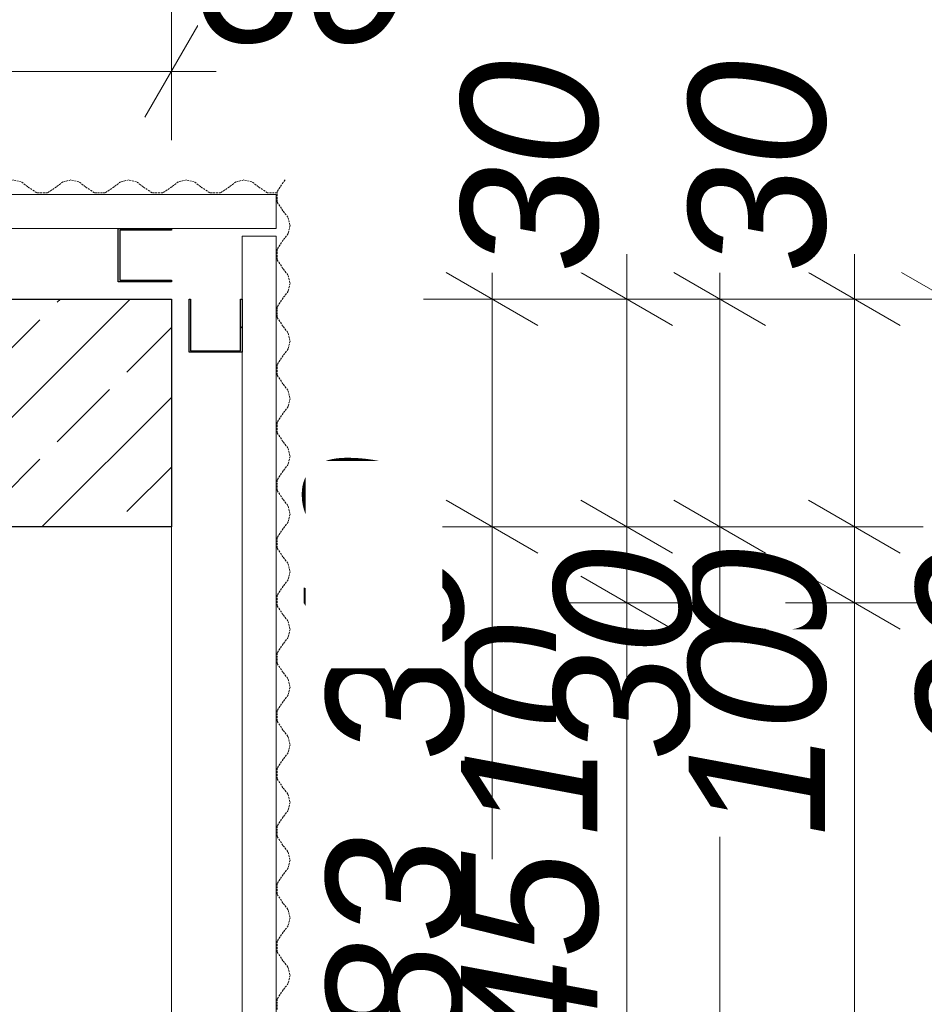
# Model space of a CAD drawing. Header units: centimetres. Extents: x -520 to 22173, y -1503 to 4054.
# Tile 24 of 82: x 1562 to 1682, y 2054 to 2184. Entities that reach past the tile are written whole.
import ezdxf

# ---------------------------------------------------------------- set-up
doc = ezdxf.new("R2010")
doc.units = ezdxf.units.CM
doc.header["$LTSCALE"] = 0.1
doc.header["$MEASUREMENT"] = 0
for name, pattern in [('11108-COL-C310_XMODEL$0$HIDDEN', [3.75, 2.5, -1.25]), ('Krawędzie ukryte', [270, 200, -70]), ('Wipeout_Contour', [1000, 0, -1000])]:
    doc.linetypes.add(name, pattern=pattern)
for name, color, linetype in [('2_belki.K_IR', 7, 'Continuous'), ('2_słupy.K_IR', 7, 'Continuous'), ('2_ściana dekoracyjna.K_IR', 7, 'Continuous'), ('3_linii 2D .K_IR', 7, 'Continuous'), ('5_wymiary.K_IR', 7, 'Continuous')]:
    doc.layers.add(name, color=color, linetype=linetype)
doc.styles.add('GENERATED_STYLE_2', font='txt')
doc.dimstyles.new('GENERATED_STYLE__1', dxfattribs={"dimtxt": 18, "dimasz": 9.178744, "dimexe": 0.18, "dimexo": 2, "dimgap": 0.09, "dimtad": 1, "dimtih": 1, "dimtoh": 1, "dimdec": 0, "dimzin": 0, "dimdsep": 46, "dimtxsty": 'GENERATED_STYLE_2', "dimblk": 'ARROWHEAD_2', "dimblk1": 'ARROWHEAD_2', "dimblk2": 'ARROWHEAD_2', "dimcen": 0.09, "dimclrd": 1, "dimclre": 1, "dimclrt": 1, "dimadec": 1, "dimazin": 0, "dimtfac": 1, "dimtdec": 4, "dimtmove": 0, "dimatfit": 3, "dimfxl": 1, "dimtolj": 1, "dimtzin": 0, "dimarcsym": 0})
doc.dimstyles.new('GENERATED_STYLE__3', dxfattribs={"dimtxt": 18, "dimasz": 9.178744, "dimexe": 0.18, "dimexo": 2, "dimgap": 0.09, "dimtad": 1, "dimdec": 0, "dimzin": 0, "dimdsep": 46, "dimtxsty": 'GENERATED_STYLE_2', "dimblk": 'ARROWHEAD_2', "dimblk1": 'ARROWHEAD_2', "dimblk2": 'ARROWHEAD_2', "dimcen": 0.09, "dimclrd": 1, "dimclre": 1, "dimclrt": 1, "dimadec": 1, "dimazin": 0, "dimtfac": 1, "dimtdec": 4, "dimtmove": 0, "dimatfit": 3, "dimfxl": 1, "dimtolj": 1, "dimtzin": 0, "dimarcsym": 0})
pattern_1 = [(45, (0, 0), (-15.9099, 15.9099), []), (45, (-5.303, 5.303), (-15.9099, 15.9099), [])]

# ---------------------------------------------------------------- blocks, each defined once
blk = doc.blocks.new('Arkusz blachy profilowanej 22_2')
at = {"layer": '2_ściana dekoracyjna.K_IR', "color": 251, "linetype": '11108-COL-C310_XMODEL$0$HIDDEN', "lineweight": 0, "true_color": 0x5f5f5f}
for p, q in [((-1.69, 47.64), (-1.69, 46.36)), ((-1.69, 46.36), (-0.9, 45.17)), ((-0.9, 45.17), (-0.24, 44.33)), ((-0.24, 44.33), (0, 43.27)), ((0, 43.27), (-0.24, 42.22)), ((-0.24, 42.22), (-0.9, 41.37)), ((-0.9, 41.37), (-1.69, 40.19)), ((-1.69, 40.19), (-1.69, 38.76)), ((-1.69, 38.76), (-0.9, 37.57)), ((-0.9, 37.57), (-0.24, 36.73)), ((-0.24, 36.73), (0, 35.67)), ((0, 35.67), (-0.24, 34.62)), ((-0.9, 33.77), (-1.69, 32.59)), ((-0.24, 34.62), (-0.9, 33.77)), ((-1.69, 32.59), (-1.69, 31.16)), ((-1.69, 31.16), (-0.9, 29.97)), ((-0.9, 29.97), (-0.24, 29.13)), ((-0.24, 29.13), (0, 28.07)), ((0, 28.07), (-0.24, 27.02)), ((-0.9, 26.17), (-1.69, 24.99)), ((-0.24, 27.02), (-0.9, 26.17)), ((-1.69, 24.99), (-1.69, 23.56)), ((-1.69, 23.56), (-0.9, 22.37)), ((-0.9, 22.37), (-0.24, 21.53)), ((-0.24, 21.53), (0, 20.47)), ((0, 20.47), (-0.24, 19.42)), ((-0.9, 18.57), (-1.69, 17.39)), ((-0.24, 19.42), (-0.9, 18.57)), ((-1.69, 17.39), (-1.69, 15.96)), ((-1.69, 15.96), (-0.9, 14.77)), ((-0.9, 14.77), (-0.24, 13.93)), ((-0.24, 13.93), (0, 12.87)), ((-0.24, 11.82), (-0.9, 10.97)), ((0, 12.87), (-0.24, 11.82)), ((-0.9, 10.97), (-1.69, 9.79)), ((-1.69, 9.79), (-1.69, 8.36)), ((-1.69, 8.36), (-0.9, 7.17)), ((-0.9, 7.17), (-0.24, 6.33)), ((-0.24, 6.33), (0, 5.27)), ((0, 5.27), (-0.24, 4.22)), ((-0.24, 4.22), (-0.9, 3.37)), ((-0.9, 3.37), (-1.69, 2.19)), ((-1.69, 2.19), (-1.69, 0.76)), ((-1.69, 0.76), (-1.19, 0))]:
    blk.add_line(p, q, dxfattribs=at)
blk = doc.blocks.new('Słup_1_3', base_point=(1567.36, 2131.85))
at = {"color": 254, "linetype": 'Wipeout_Contour', "lineweight": 0, "ltscale": 10584.233881}
blk.add_wipeout([(1552.36, 2146.85), (1552.36, 2116.85), (1582.36, 2116.85), (1582.36, 2146.85)], dxfattribs=at).dxf.layer = '2_słupy.K_IR'
at = {"layer": '2_słupy.K_IR', "linetype": 'Continuous', "lineweight": 0, "true_color": 0x000000}
h = blk.add_hatch(dxfattribs=at)
h.set_pattern_fill('Beton_zbrojony_0003', color=18, style=0, pattern_type=2)
h.set_pattern_definition([(45, (0, 0), (-9.19239, 9.19239), []), (45, (-4.596, 4.596), (-9.19239, 9.19239), [9.75, -3.25])])
h.paths.add_polyline_path([(1552.36, 2146.85), (1552.36, 2116.85), (1582.36, 2116.85), (1582.36, 2146.85)])
at = {"layer": '2_słupy.K_IR', "color": 7, "linetype": 'Continuous', "lineweight": 30, "flags": 128}
blk.add_lwpolyline([(1552.36, 2146.85), (1582.36, 2146.85), (1582.36, 2116.85), (1552.36, 2116.85)], close=True, dxfattribs=at)
blk = doc.blocks.new('Słup_8_3', base_point=(1578.82, 2149.15))
at = {"color": 254, "linetype": 'Wipeout_Contour', "lineweight": 0, "ltscale": 21356.944623}
blk.add_wipeout([(1582.36, 2156.15), (1575.36, 2156.15), (1575.36, 2149.15), (1582.36, 2149.15), (1582.36, 2149.35), (1575.56, 2149.35), (1575.56, 2155.95), (1582.36, 2155.95)], dxfattribs=at).dxf.layer = '2_słupy.K_IR'
at = {"layer": '2_słupy.K_IR', "linetype": 'Continuous', "lineweight": 0, "true_color": 0x000000}
h = blk.add_hatch(dxfattribs=at)
h.set_pattern_fill('Stal_0003', color=18, style=0, pattern_type=2)
h.set_pattern_definition(pattern_1)
h.paths.add_polyline_path([(1582.36, 2156.15), (1575.36, 2156.15), (1575.36, 2149.15), (1582.36, 2149.15), (1582.36, 2149.35), (1575.56, 2149.35), (1575.56, 2155.95), (1582.36, 2155.95)])
at = {"layer": '2_słupy.K_IR', "color": 7, "linetype": 'Continuous', "lineweight": 30, "flags": 128}
blk.add_lwpolyline([(1582.36, 2156.15), (1582.36, 2155.95), (1575.56, 2155.95), (1575.56, 2149.35), (1582.36, 2149.35), (1582.36, 2149.15), (1575.36, 2149.15), (1575.36, 2156.15)], close=True, dxfattribs=at)
blk = doc.blocks.new('Słup_9_3', base_point=(1591.68, 2143.31))
at = {"color": 254, "linetype": 'Wipeout_Contour', "lineweight": 0, "ltscale": 21341.487594}
blk.add_wipeout([(1584.68, 2146.85), (1584.68, 2139.85), (1591.68, 2139.85), (1591.68, 2146.85), (1591.48, 2146.85), (1591.48, 2140.05), (1584.88, 2140.05), (1584.88, 2146.85)], dxfattribs=at).dxf.layer = '2_słupy.K_IR'
at = {"layer": '2_słupy.K_IR', "linetype": 'Continuous', "lineweight": 0, "true_color": 0x000000}
h = blk.add_hatch(dxfattribs=at)
h.set_pattern_fill('Stal_0003', color=18, style=0, pattern_type=2)
h.set_pattern_definition(pattern_1)
h.paths.add_polyline_path([(1584.68, 2146.85), (1584.68, 2139.85), (1591.68, 2139.85), (1591.68, 2146.85), (1591.48, 2146.85), (1591.48, 2140.05), (1584.88, 2140.05), (1584.88, 2146.85)])
at = {"layer": '2_słupy.K_IR', "color": 7, "linetype": 'Continuous', "lineweight": 30, "flags": 128}
blk.add_lwpolyline([(1584.68, 2146.85), (1584.88, 2146.85), (1584.88, 2140.05), (1591.48, 2140.05), (1591.48, 2146.85), (1591.68, 2146.85), (1591.68, 2139.85), (1584.68, 2139.85)], close=True, dxfattribs=at)
blk = doc.blocks.new('Słup_19_3', base_point=(1578.82, 2149.15))
at = {"layer": '2_słupy.K_IR', "color": 7, "linetype": 'Krawędzie ukryte', "lineweight": 0, "flags": 128}
blk.add_lwpolyline([(1582.36, 2156.15), (1582.36, 2155.95), (1575.56, 2155.95), (1575.56, 2149.35), (1582.36, 2149.35), (1582.36, 2149.15), (1575.36, 2149.15), (1575.36, 2156.15)], close=True, dxfattribs=at)
blk = doc.blocks.new('Słup_20_3', base_point=(1591.68, 2143.31))
at = {"layer": '2_słupy.K_IR', "color": 7, "linetype": 'Krawędzie ukryte', "lineweight": 0, "flags": 128}
blk.add_lwpolyline([(1584.68, 2146.85), (1584.88, 2146.85), (1584.88, 2140.05), (1591.48, 2140.05), (1591.48, 2146.85), (1591.68, 2146.85), (1591.68, 2139.85), (1584.68, 2139.85)], close=True, dxfattribs=at)
blk = doc.blocks.new('Arkusz blachy profilowanej 22_5')
at = {"layer": '2_ściana dekoracyjna.K_IR', "color": 251, "linetype": '11108-COL-C310_XMODEL$0$HIDDEN', "lineweight": 0, "true_color": 0x5f5f5f}
for p, q in [((-0.9, 264.75), (-1.69, 263.56)), ((-0.65, 265.07), (-0.9, 264.75)), ((-1.69, 263.56), (-1.69, 262.14)), ((-1.69, 262.14), (-0.9, 260.95)), ((-0.9, 260.95), (-0.24, 260.1)), ((-0.24, 260.1), (0, 259.05)), ((0, 259.05), (-0.24, 258)), ((-0.9, 257.15), (-1.69, 255.96)), ((-0.24, 258), (-0.9, 257.15)), ((-1.69, 255.96), (-1.69, 254.54)), ((-1.69, 254.54), (-0.9, 253.35)), ((-0.9, 253.35), (-0.24, 252.5)), ((-0.24, 252.5), (0, 251.45)), ((0, 251.45), (-0.24, 250.4)), ((-0.9, 249.55), (-1.69, 248.36)), ((-0.24, 250.4), (-0.9, 249.55)), ((-1.69, 248.36), (-1.69, 246.94)), ((-1.69, 246.94), (-0.9, 245.75)), ((-0.9, 245.75), (-0.24, 244.9)), ((-0.24, 244.9), (0, 243.85)), ((-0.24, 242.8), (-0.9, 241.95)), ((0, 243.85), (-0.24, 242.8)), ((-0.9, 241.95), (-1.69, 240.76)), ((-1.69, 240.76), (-1.69, 239.34)), ((-1.69, 239.34), (-0.9, 238.15)), ((-0.9, 238.15), (-0.24, 237.3)), ((-0.24, 237.3), (0, 236.25)), ((0, 236.25), (-0.24, 235.2)), ((-0.24, 235.2), (-0.9, 234.35)), ((-0.9, 234.35), (-1.69, 233.16)), ((-1.69, 233.16), (-1.69, 231.74)), ((-1.69, 231.74), (-0.9, 230.55)), ((-0.9, 230.55), (-0.24, 229.7)), ((-0.24, 229.7), (0, 228.65)), ((0, 228.65), (-0.24, 227.6)), ((-0.24, 227.6), (-0.9, 226.75)), ((-0.9, 226.75), (-1.69, 225.56)), ((-1.69, 225.56), (-1.69, 224.14)), ((-1.69, 224.14), (-0.9, 222.95)), ((-0.9, 222.95), (-0.24, 222.1)), ((-0.24, 222.1), (0, 221.05)), ((0, 221.05), (-0.24, 220)), ((-0.24, 220), (-0.9, 219.15)), ((-0.9, 219.15), (-1.69, 217.96)), ((-1.69, 217.96), (-1.69, 216.54)), ((-1.69, 216.54), (-0.9, 215.35)), ((-0.9, 215.35), (-0.24, 214.5)), ((-0.24, 214.5), (0, 213.45)), ((0, 213.45), (-0.24, 212.4)), ((-0.9, 211.55), (-1.69, 210.36)), ((-0.24, 212.4), (-0.9, 211.55)), ((-1.69, 210.36), (-1.69, 208.94)), ((-1.69, 208.94), (-0.9, 207.75)), ((-0.9, 207.75), (-0.24, 206.9)), ((-0.24, 206.9), (0, 205.85)), ((0, 205.85), (-0.24, 204.8)), ((-0.9, 203.95), (-1.69, 202.76)), ((-0.24, 204.8), (-0.9, 203.95)), ((-1.69, 202.76), (-1.69, 201.34)), ((-1.69, 201.34), (-0.9, 200.15)), ((-0.9, 200.15), (-0.24, 199.3)), ((-0.24, 199.3), (0, 198.25)), ((0, 198.25), (-0.24, 197.2)), ((-0.9, 196.35), (-1.69, 195.16)), ((-0.24, 197.2), (-0.9, 196.35)), ((-1.69, 195.16), (-1.69, 193.74)), ((-1.69, 193.74), (-0.9, 192.55)), ((-0.9, 192.55), (-0.24, 191.7)), ((-0.24, 191.7), (0, 190.65)), ((-0.24, 189.6), (-0.9, 188.75)), ((0, 190.65), (-0.24, 189.6)), ((-0.9, 188.75), (-1.69, 187.56)), ((-1.69, 187.56), (-1.69, 186.14)), ((-1.69, 186.14), (-0.9, 184.95)), ((-0.9, 184.95), (-0.24, 184.1)), ((-0.24, 184.1), (0, 183.05)), ((0, 183.05), (-0.24, 182)), ((-0.24, 182), (-0.9, 181.15)), ((-0.9, 181.15), (-1.69, 179.96)), ((-1.69, 179.96), (-1.69, 178.54)), ((-1.69, 178.54), (-0.9, 177.35)), ((-0.9, 177.35), (-0.24, 176.5)), ((-0.24, 176.5), (0, 175.45)), ((0, 175.45), (-0.24, 174.4)), ((-0.24, 174.4), (-0.9, 173.55)), ((-0.9, 173.55), (-1.69, 172.36)), ((-1.69, 172.36), (-1.69, 170.94)), ((-1.69, 170.94), (-0.9, 169.75)), ((-0.9, 169.75), (-0.24, 168.9)), ((-0.24, 168.9), (0, 167.85)), ((0, 167.85), (-0.24, 166.8)), ((-0.24, 166.8), (-0.9, 165.95)), ((-0.9, 165.95), (-1.69, 164.76)), ((-1.69, 164.76), (-1.69, 163.34)), ((-1.69, 163.34), (-0.9, 162.15)), ((-0.9, 162.15), (-0.24, 161.3)), ((-0.24, 161.3), (0, 160.25)), ((0, 160.25), (-0.24, 159.2)), ((-0.9, 158.35), (-1.69, 157.16)), ((-0.24, 159.2), (-0.9, 158.35)), ((-1.69, 157.16), (-1.69, 155.74))]:
    blk.add_line(p, q, dxfattribs=at)
blk = doc.blocks.new('Belka_8_3', base_point=(1596.18, 2156.15))
at = {"layer": '2_belki.K_IR', "color": 7, "linetype": 'Continuous', "lineweight": 0}
for p, q in [((1596.18, 2160.65), (1142.49, 2160.65)), ((1596.18, 2160.65), (1596.18, 2156.15)), ((1596.18, 2156.15), (1142.49, 2156.15))]:
    blk.add_line(p, q, dxfattribs=at)
blk = doc.blocks.new('Belka_9_3', base_point=(1596.18, 2156.15))
at = {"layer": '2_belki.K_IR', "color": 7, "linetype": 'Continuous', "lineweight": 0}
for p, q in [((1596.18, 2160.65), (1142.49, 2160.65)), ((1596.18, 2160.65), (1596.18, 2156.15)), ((1596.18, 2156.15), (1142.49, 2156.15))]:
    blk.add_line(p, q, dxfattribs=at)
blk = doc.blocks.new('Belka_12_3', base_point=(1591.68, 2155.15))
at = {"layer": '2_belki.K_IR', "color": 7, "linetype": 'Continuous', "lineweight": 0}
for p, q in [((1591.68, 2155.15), (1591.68, 1746.85)), ((1591.68, 2155.15), (1596.18, 2155.15)), ((1596.18, 2155.15), (1596.18, 1746.85))]:
    blk.add_line(p, q, dxfattribs=at)
blk = doc.blocks.new('Belka_13_3', base_point=(1591.68, 2155.15))
at = {"layer": '2_belki.K_IR', "color": 7, "linetype": 'Continuous', "lineweight": 0}
for p, q in [((1591.68, 2155.15), (1591.68, 1746.85)), ((1591.68, 2155.15), (1596.18, 2155.15)), ((1596.18, 2155.15), (1596.18, 1746.85))]:
    blk.add_line(p, q, dxfattribs=at)
blk = doc.blocks.new('*D69')
at = {"layer": '5_wymiary.K_IR', "color": 1, "linetype": 'Continuous', "lineweight": 0}
for p, q in [((902.36, 2257.8), (902.36, 2275.91)), ((1582.36, 2257.8), (1582.36, 2275.91)), ((905.85, 2272.89), (898.87, 2260.82)), ((1578.87, 2260.82), (1585.85, 2272.89)), ((896.45, 2266.85), (902.36, 2266.85)), ((902.36, 2266.85), (1582.36, 2266.85)), ((1582.36, 2266.85), (1588.26, 2266.85))]:
    blk.add_line(p, q, dxfattribs=at)
at = {"color": 254, "linetype": 'Wipeout_Contour', "lineweight": 0, "ltscale": 10384.369443}
blk.add_wipeout([(1221.87, 2270.45), (1262.85, 2270.45), (1262.85, 2288.45), (1221.87, 2288.45)], dxfattribs=at).dxf.layer = '5_wymiary.K_IR'
at = {"layer": '5_wymiary.K_IR', "color": 1, "lineweight": 0, "insert": (1221.87, 2270.45), "char_height": 18, "attachment_point": 7, "style": 'GENERATED_STYLE_2'}
blk.add_mtext('\\A1;{\\pql;\\fArial|b0|i1|c238|p38;680}', dxfattribs=at)
blk = doc.blocks.new('ARROWHEAD_2')
at = {"color": 0, "linetype": 'Continuous', "lineweight": 0}
for p, q in [((-0.378, -0.655), (0.378, 0.655)), ((0, 0), (-1, 0))]:
    blk.add_line(p, q, dxfattribs=at)
blk = doc.blocks.new('*D82')
at = {"layer": '5_wymiary.K_IR', "color": 1, "linetype": 'Continuous', "lineweight": 0}
for p, q in [((1666.32, 2120.34), (1678.4, 2113.37)), ((1681.42, 2116.85), (1663.3, 2116.85)), ((1672.36, 1951.86), (1672.36, 2116.85)), ((1666.32, 1955.34), (1678.4, 1948.37)), ((1681.42, 1951.86), (1663.3, 1951.86))]:
    blk.add_line(p, q, dxfattribs=at)
at = {"color": 254, "linetype": 'Wipeout_Contour', "lineweight": 0, "ltscale": 10459.993074}
blk.add_wipeout([(1668.76, 2000.21), (1668.76, 2041.19), (1650.76, 2041.19), (1650.76, 2000.21)], dxfattribs=at).dxf.layer = '5_wymiary.K_IR'
at = {"layer": '5_wymiary.K_IR', "color": 1, "lineweight": 0, "insert": (1668.76, 2000.21), "char_height": 18, "attachment_point": 7, "rotation": 90, "style": 'GENERATED_STYLE_2'}
blk.add_mtext('\\A1;{\\pql;\\fArial|b0|i1|c238|p38;165}', dxfattribs=at)
at = {"color": 254, "linetype": 'Wipeout_Contour', "lineweight": 0, "ltscale": 10706.011117}
blk.add_wipeout([(1668.76, 2086.04), (1668.76, 2113.36), (1650.76, 2113.36), (1650.76, 2086.04)], dxfattribs=at).dxf.layer = '5_wymiary.K_IR'
at = {"layer": '5_wymiary.K_IR', "color": 1, "lineweight": 0, "insert": (1668.76, 2086.04), "char_height": 18, "attachment_point": 7, "rotation": 90, "style": 'GENERATED_STYLE_2'}
blk.add_mtext('\\A1;{\\pql;\\fArial|b0|i1|c238|p38;30}', dxfattribs=at)
blk = doc.blocks.new('*D83')
at = {"layer": '5_wymiary.K_IR', "color": 1, "linetype": 'Continuous', "lineweight": 0}
for p, q in [((1672.36, 2146.85), (1672.36, 2152.76)), ((1678.4, 2143.37), (1666.32, 2150.34)), ((1681.42, 2146.85), (1663.3, 2146.85)), ((1672.36, 2116.85), (1672.36, 2146.85)), ((1666.32, 2120.34), (1678.4, 2113.37)), ((1681.42, 2116.85), (1663.3, 2116.85))]:
    blk.add_line(p, q, dxfattribs=at)
blk = doc.blocks.new('*D91')
at = {"layer": '5_wymiary.K_IR', "color": 1, "linetype": 'Continuous', "lineweight": 0}
for p, q in [((1552.36, 2167.8), (1552.36, 2185.91)), ((1582.36, 2167.8), (1582.36, 2185.91)), ((1555.85, 2182.89), (1548.87, 2170.82)), ((1578.87, 2170.82), (1585.85, 2182.89)), ((1552.36, 2176.85), (1582.36, 2176.85)), ((1582.36, 2176.85), (1588.26, 2176.85))]:
    blk.add_line(p, q, dxfattribs=at)
at = {"color": 254, "linetype": 'Wipeout_Contour', "lineweight": 0, "ltscale": 10846.031777}
blk.add_wipeout([(1585.85, 2180.45), (1613.17, 2180.45), (1613.17, 2198.45), (1585.85, 2198.45)], dxfattribs=at).dxf.layer = '5_wymiary.K_IR'
at = {"layer": '5_wymiary.K_IR', "color": 1, "lineweight": 0, "insert": (1585.85, 2180.45), "char_height": 18, "attachment_point": 7, "style": 'GENERATED_STYLE_2'}
blk.add_mtext('\\A1;{\\pql;\\fArial|b0|i1|c238|p38;30}', dxfattribs=at)
blk = doc.blocks.new('*D102')
at = {"layer": '5_wymiary.K_IR', "color": 1, "linetype": 'Continuous', "lineweight": 0}
for p, q in [((1636.32, 2110.34), (1648.4, 2103.37)), ((1651.42, 2106.85), (1633.3, 2106.85)), ((1642.36, 1961.86), (1642.36, 2106.85)), ((1636.32, 1965.34), (1648.4, 1958.37)), ((1651.42, 1961.86), (1633.3, 1961.86))]:
    blk.add_line(p, q, dxfattribs=at)
at = {"color": 254, "linetype": 'Wipeout_Contour', "lineweight": 0, "ltscale": 10384.240334}
blk.add_wipeout([(1638.76, 2000.21), (1638.76, 2041.19), (1620.76, 2041.19), (1620.76, 2000.21)], dxfattribs=at).dxf.layer = '5_wymiary.K_IR'
at = {"layer": '5_wymiary.K_IR', "color": 1, "lineweight": 0, "insert": (1638.76, 2000.21), "char_height": 18, "attachment_point": 7, "rotation": 90, "style": 'GENERATED_STYLE_2'}
blk.add_mtext('\\A1;{\\pql;\\fArial|b0|i1|c238|p38;145}', dxfattribs=at)
at = {"color": 254, "linetype": 'Wipeout_Contour', "lineweight": 0, "ltscale": 10600.443612}
blk.add_wipeout([(1638.76, 2076.04), (1638.76, 2103.36), (1620.76, 2103.36), (1620.76, 2076.04)], dxfattribs=at).dxf.layer = '5_wymiary.K_IR'
at = {"layer": '5_wymiary.K_IR', "color": 1, "lineweight": 0, "insert": (1638.76, 2076.04), "char_height": 18, "attachment_point": 7, "rotation": 90, "style": 'GENERATED_STYLE_2'}
blk.add_mtext('\\A1;{\\pql;\\fArial|b0|i1|c238|p38;10}', dxfattribs=at)
blk = doc.blocks.new('*D103')
at = {"layer": '5_wymiary.K_IR', "color": 1, "linetype": 'Continuous', "lineweight": 0}
for p, q in [((1636.32, 2120.34), (1648.4, 2113.37)), ((1651.42, 2116.85), (1633.3, 2116.85)), ((1642.36, 2106.85), (1642.36, 2116.85)), ((1636.32, 2110.34), (1648.4, 2103.37)), ((1651.42, 2106.85), (1633.3, 2106.85))]:
    blk.add_line(p, q, dxfattribs=at)
blk = doc.blocks.new('*D104')
at = {"layer": '5_wymiary.K_IR', "color": 1, "linetype": 'Continuous', "lineweight": 0}
for p, q in [((1642.36, 2146.85), (1642.36, 2152.76)), ((1648.4, 2143.37), (1636.32, 2150.34)), ((1651.42, 2146.85), (1633.3, 2146.85)), ((1642.36, 2116.85), (1642.36, 2146.85)), ((1636.32, 2120.34), (1648.4, 2113.37)), ((1651.42, 2116.85), (1633.3, 2116.85))]:
    blk.add_line(p, q, dxfattribs=at)
at = {"color": 254, "linetype": 'Wipeout_Contour', "lineweight": 0, "ltscale": 10836.334603}
blk.add_wipeout([(1638.76, 2150.34), (1638.76, 2177.66), (1620.76, 2177.66), (1620.76, 2150.34)], dxfattribs=at).dxf.layer = '5_wymiary.K_IR'
at = {"layer": '5_wymiary.K_IR', "color": 1, "lineweight": 0, "insert": (1638.76, 2150.34), "char_height": 18, "attachment_point": 7, "rotation": 90, "style": 'GENERATED_STYLE_2'}
blk.add_mtext('\\A1;{\\pql;\\fArial|b0|i1|c238|p38;30}', dxfattribs=at)
blk = doc.blocks.new('*D108')
at = {"layer": '5_wymiary.K_IR', "color": 1, "linetype": 'Continuous', "lineweight": 0}
for p, q in [((1696.32, 2120.34), (1708.4, 2113.37)), ((1711.42, 2116.85), (1693.3, 2116.85)), ((1702.36, 1776.85), (1702.36, 2116.85)), ((1696.32, 1780.34), (1708.4, 1773.37)), ((1711.42, 1776.85), (1693.3, 1776.85))]:
    blk.add_line(p, q, dxfattribs=at)
at = {"color": 254, "linetype": 'Wipeout_Contour', "lineweight": 0, "ltscale": 10270.529755}
blk.add_wipeout([(1698.76, 1912.7), (1698.76, 1953.68), (1680.76, 1953.68), (1680.76, 1912.7)], dxfattribs=at).dxf.layer = '5_wymiary.K_IR'
at = {"layer": '5_wymiary.K_IR', "color": 1, "lineweight": 0, "insert": (1698.76, 1912.7), "char_height": 18, "attachment_point": 7, "rotation": 90, "style": 'GENERATED_STYLE_2'}
blk.add_mtext('\\A1;{\\pql;\\fArial|b0|i1|c238|p38;340}', dxfattribs=at)
at = {"color": 254, "linetype": 'Wipeout_Contour', "lineweight": 0, "ltscale": 10780.837443}
blk.add_wipeout([(1698.76, 2086.04), (1698.76, 2113.36), (1680.76, 2113.36), (1680.76, 2086.04)], dxfattribs=at).dxf.layer = '5_wymiary.K_IR'
at = {"layer": '5_wymiary.K_IR', "color": 1, "lineweight": 0, "insert": (1698.76, 2086.04), "char_height": 18, "attachment_point": 7, "rotation": 90, "style": 'GENERATED_STYLE_2'}
blk.add_mtext('\\A1;{\\pql;\\fArial|b0|i1|c238|p38;30}', dxfattribs=at)
blk = doc.blocks.new('*D305')
at = {"layer": '5_wymiary.K_IR', "color": 1, "linetype": 'Continuous', "lineweight": 0}
for p, q in [((1618.58, 2120.34), (1630.66, 2113.37)), ((1633.68, 2116.85), (1615.56, 2116.85)), ((1624.62, 2033.85), (1624.62, 2116.85)), ((1618.58, 2037.34), (1630.66, 2030.37)), ((1633.68, 2033.85), (1615.56, 2033.85))]:
    blk.add_line(p, q, dxfattribs=at)
at = {"color": 254, "linetype": 'Wipeout_Contour', "lineweight": 0, "ltscale": 10468.474493}
blk.add_wipeout([(1621.02, 2048.03), (1621.02, 2075.35), (1603.02, 2075.35), (1603.02, 2048.03)], dxfattribs=at).dxf.layer = '5_wymiary.K_IR'
at = {"layer": '5_wymiary.K_IR', "color": 1, "lineweight": 0, "insert": (1621.02, 2048.03), "char_height": 18, "attachment_point": 7, "rotation": 90, "style": 'GENERATED_STYLE_2'}
blk.add_mtext('\\A1;{\\pql;\\fArial|b0|i1|c238|p38;83}', dxfattribs=at)
at = {"color": 254, "linetype": 'Wipeout_Contour', "lineweight": 0, "ltscale": 10588.661711}
blk.add_wipeout([(1621.02, 2086.04), (1621.02, 2113.36), (1603.02, 2113.36), (1603.02, 2086.04)], dxfattribs=at).dxf.layer = '5_wymiary.K_IR'
at = {"layer": '5_wymiary.K_IR', "color": 1, "lineweight": 0, "insert": (1621.02, 2086.04), "char_height": 18, "attachment_point": 7, "rotation": 90, "style": 'GENERATED_STYLE_2'}
blk.add_mtext('\\A1;{\\pql;\\fArial|b0|i1|c238|p38;30}', dxfattribs=at)
blk = doc.blocks.new('*D306')
at = {"layer": '5_wymiary.K_IR', "color": 1, "linetype": 'Continuous', "lineweight": 0}
for p, q in [((1624.62, 2146.85), (1624.62, 2152.76)), ((1630.66, 2143.37), (1618.58, 2150.34)), ((1633.68, 2146.85), (1615.56, 2146.85)), ((1624.62, 2116.85), (1624.62, 2146.85)), ((1618.58, 2120.34), (1630.66, 2113.37)), ((1633.68, 2116.85), (1615.56, 2116.85))]:
    blk.add_line(p, q, dxfattribs=at)
blk = doc.blocks.new('*D310')
at = {"layer": '5_wymiary.K_IR', "color": 1, "linetype": 'Continuous', "lineweight": 0}
for p, q in [((1648.58, 2120.34), (1660.66, 2113.37)), ((1663.68, 2116.85), (1645.56, 2116.85)), ((1654.62, 1776.85), (1654.62, 2116.85)), ((1648.58, 1780.34), (1660.66, 1773.37)), ((1663.68, 1776.85), (1645.56, 1776.85))]:
    blk.add_line(p, q, dxfattribs=at)
at = {"color": 254, "linetype": 'Wipeout_Contour', "lineweight": 0, "ltscale": 10145.885119}
blk.add_wipeout([(1651.02, 1912.7), (1651.02, 1953.68), (1633.02, 1953.68), (1633.02, 1912.7)], dxfattribs=at).dxf.layer = '5_wymiary.K_IR'
at = {"layer": '5_wymiary.K_IR', "color": 1, "lineweight": 0, "insert": (1651.02, 1912.7), "char_height": 18, "attachment_point": 7, "rotation": 90, "style": 'GENERATED_STYLE_2'}
blk.add_mtext('\\A1;{\\pql;\\fArial|b0|i1|c238|p38;340}', dxfattribs=at)
at = {"color": 254, "linetype": 'Wipeout_Contour', "lineweight": 0, "ltscale": 10662.162658}
blk.add_wipeout([(1651.02, 2086.04), (1651.02, 2113.36), (1633.02, 2113.36), (1633.02, 2086.04)], dxfattribs=at).dxf.layer = '5_wymiary.K_IR'
at = {"layer": '5_wymiary.K_IR', "color": 1, "lineweight": 0, "insert": (1651.02, 2086.04), "char_height": 18, "attachment_point": 7, "rotation": 90, "style": 'GENERATED_STYLE_2'}
blk.add_mtext('\\A1;{\\pql;\\fArial|b0|i1|c238|p38;30}', dxfattribs=at)
blk = doc.blocks.new('*D311')
at = {"layer": '5_wymiary.K_IR', "color": 1, "linetype": 'Continuous', "lineweight": 0}
for p, q in [((1654.62, 2146.85), (1654.62, 2152.76)), ((1660.66, 2143.37), (1648.58, 2150.34)), ((1663.68, 2146.85), (1645.56, 2146.85)), ((1654.62, 2116.85), (1654.62, 2146.85)), ((1648.58, 2120.34), (1660.66, 2113.37)), ((1663.68, 2116.85), (1645.56, 2116.85))]:
    blk.add_line(p, q, dxfattribs=at)
blk = doc.blocks.new('*D314')
at = {"layer": '5_wymiary.K_IR', "color": 1, "linetype": 'Continuous', "lineweight": 0}
for p, q in [((1684.62, 2146.85), (1684.62, 2152.76)), ((1690.66, 2143.37), (1678.58, 2150.34)), ((1693.68, 2146.85), (1675.56, 2146.85)), ((1684.62, 1776.85), (1684.62, 2146.85)), ((1678.58, 1780.34), (1690.66, 1773.37)), ((1693.68, 1776.85), (1675.56, 1776.85))]:
    blk.add_line(p, q, dxfattribs=at)
at = {"color": 254, "linetype": 'Wipeout_Contour', "lineweight": 0, "ltscale": 10310.956119}
blk.add_wipeout([(1681.02, 1941.36), (1681.02, 1982.34), (1663.02, 1982.34), (1663.02, 1941.36)], dxfattribs=at).dxf.layer = '5_wymiary.K_IR'
at = {"layer": '5_wymiary.K_IR', "color": 1, "lineweight": 0, "insert": (1681.02, 1941.36), "char_height": 18, "attachment_point": 7, "rotation": 90, "style": 'GENERATED_STYLE_2'}
blk.add_mtext('\\A1;{\\pql;\\fArial|b0|i1|c238|p38;370}', dxfattribs=at)
blk = doc.blocks.new('*D490')
at = {"layer": '5_wymiary.K_IR', "color": 1, "linetype": 'Continuous', "lineweight": 0}
for p, q in [((1636.32, 2110.34), (1648.4, 2103.37)), ((1651.42, 2106.85), (1633.3, 2106.85)), ((1642.36, 1961.94), (1642.36, 2106.85)), ((1636.32, 1965.43), (1648.4, 1958.45)), ((1651.42, 1961.94), (1633.3, 1961.94))]:
    blk.add_line(p, q, dxfattribs=at)
at = {"layer": '5_wymiary.K_IR', "color": 1, "lineweight": 0, "insert": (1639.05, 1965.43), "char_height": 18, "attachment_point": 7, "rotation": 90, "style": 'GENERATED_STYLE_2'}
blk.add_mtext('\\A1;{\\pql;\\fArial|b0|i1|c238|p38;30\\fArial|b0|i1|c238|p38;\\A1{\\H.66x;\\S5^  ;}}', dxfattribs=at)
at = {"color": 254, "linetype": 'Wipeout_Contour', "lineweight": 0, "ltscale": 10620.061395}
blk.add_wipeout([(1618.06, 2098.19), (1618.06, 2125.51), (1600.06, 2125.51), (1600.06, 2098.19)], dxfattribs=at).dxf.layer = '5_wymiary.K_IR'
at = {"color": 254, "linetype": 'Wipeout_Contour', "lineweight": 0, "ltscale": 10483.761134}
blk.add_wipeout([(1638.76, 2032.07), (1638.76, 2073.05), (1620.76, 2073.05), (1620.76, 2032.07)], dxfattribs=at).dxf.layer = '5_wymiary.K_IR'
at = {"layer": '5_wymiary.K_IR', "color": 1, "lineweight": 0, "char_height": 18, "attachment_point": 7, "rotation": 90, "style": 'GENERATED_STYLE_2'}
for s, insert in [('\\A1;{\\pql;\\fArial|b0|i1|c238|p38;10}', (1618.06, 2098.19)), ('\\A1;{\\pql;\\fArial|b0|i1|c238|p38;145}', (1638.76, 2032.07))]:
    blk.add_mtext(s, dxfattribs=dict(at, insert=insert))
at = {"color": 254, "linetype": 'Wipeout_Contour', "lineweight": 0, "ltscale": 10269.126402}
blk.add_wipeout([(1638.76, 1965.43), (1638.76, 2001.76), (1620.76, 2001.76), (1620.76, 1965.43)], dxfattribs=at).dxf.layer = '5_wymiary.K_IR'
blk = doc.blocks.new('*D491')
at = {"layer": '5_wymiary.K_IR', "color": 1, "linetype": 'Continuous', "lineweight": 0}
for p, q in [((1636.32, 2120.34), (1648.4, 2113.37)), ((1651.42, 2116.85), (1633.3, 2116.85)), ((1642.36, 2106.85), (1642.36, 2116.85)), ((1636.32, 2110.34), (1648.4, 2103.37)), ((1651.42, 2106.85), (1633.3, 2106.85))]:
    blk.add_line(p, q, dxfattribs=at)
at = {"color": 254, "linetype": 'Wipeout_Contour', "lineweight": 0, "ltscale": 10620.061395}
blk.add_wipeout([(1618.06, 2098.19), (1618.06, 2125.51), (1600.06, 2125.51), (1600.06, 2098.19)], dxfattribs=at).dxf.layer = '5_wymiary.K_IR'
blk = doc.blocks.new('*D492')
at = {"layer": '5_wymiary.K_IR', "color": 1, "linetype": 'Continuous', "lineweight": 0}
for p, q in [((1642.36, 2146.85), (1642.36, 2152.76)), ((1648.4, 2143.37), (1636.32, 2150.34)), ((1651.42, 2146.85), (1633.3, 2146.85)), ((1642.36, 2116.85), (1642.36, 2146.85)), ((1636.32, 2120.34), (1648.4, 2113.37)), ((1651.42, 2116.85), (1633.3, 2116.85))]:
    blk.add_line(p, q, dxfattribs=at)
at = {"color": 254, "linetype": 'Wipeout_Contour', "lineweight": 0, "ltscale": 10620.061395}
blk.add_wipeout([(1618.06, 2098.19), (1618.06, 2125.51), (1600.06, 2125.51), (1600.06, 2098.19)], dxfattribs=at).dxf.layer = '5_wymiary.K_IR'
at = {"color": 254, "linetype": 'Wipeout_Contour', "lineweight": 0, "ltscale": 10836.33461}
blk.add_wipeout([(1638.76, 2150.34), (1638.76, 2177.66), (1620.76, 2177.66), (1620.76, 2150.34)], dxfattribs=at).dxf.layer = '5_wymiary.K_IR'
at = {"layer": '5_wymiary.K_IR', "color": 1, "lineweight": 0, "insert": (1638.76, 2150.34), "char_height": 18, "attachment_point": 7, "rotation": 90, "style": 'GENERATED_STYLE_2'}
blk.add_mtext('\\A1;{\\pql;\\fArial|b0|i1|c238|p38;30}', dxfattribs=at)
blk = doc.blocks.new('*D495')
at = {"layer": '5_wymiary.K_IR', "color": 1, "linetype": 'Continuous', "lineweight": 0}
for p, q in [((1666.32, 2110.34), (1678.4, 2103.37)), ((1681.42, 2106.85), (1663.3, 2106.85)), ((1672.36, 1776.85), (1672.36, 2106.85)), ((1666.32, 1780.34), (1678.4, 1773.37)), ((1681.42, 1776.85), (1663.3, 1776.85))]:
    blk.add_line(p, q, dxfattribs=at)
at = {"color": 254, "linetype": 'Wipeout_Contour', "lineweight": 0, "ltscale": 10176.790692}
blk.add_wipeout([(1668.76, 1907.7), (1668.76, 1948.68), (1650.76, 1948.68), (1650.76, 1907.7)], dxfattribs=at).dxf.layer = '5_wymiary.K_IR'
at = {"layer": '5_wymiary.K_IR', "color": 1, "lineweight": 0, "insert": (1668.76, 1907.7), "char_height": 18, "attachment_point": 7, "rotation": 90, "style": 'GENERATED_STYLE_2'}
blk.add_mtext('\\A1;{\\pql;\\fArial|b0|i1|c238|p38;330}', dxfattribs=at)
at = {"color": 254, "linetype": 'Wipeout_Contour', "lineweight": 0, "ltscale": 10674.660977}
blk.add_wipeout([(1668.76, 2076.04), (1668.76, 2103.36), (1650.76, 2103.36), (1650.76, 2076.04)], dxfattribs=at).dxf.layer = '5_wymiary.K_IR'
at = {"layer": '5_wymiary.K_IR', "color": 1, "lineweight": 0, "insert": (1668.76, 2076.04), "char_height": 18, "attachment_point": 7, "rotation": 90, "style": 'GENERATED_STYLE_2'}
blk.add_mtext('\\A1;{\\pql;\\fArial|b0|i1|c238|p38;10}', dxfattribs=at)
blk = doc.blocks.new('*D496')
at = {"layer": '5_wymiary.K_IR', "color": 1, "linetype": 'Continuous', "lineweight": 0}
for p, q in [((1666.32, 2120.34), (1678.4, 2113.37)), ((1681.42, 2116.85), (1663.3, 2116.85)), ((1672.36, 2106.85), (1672.36, 2116.85)), ((1666.32, 2110.34), (1678.4, 2103.37)), ((1681.42, 2106.85), (1663.3, 2106.85))]:
    blk.add_line(p, q, dxfattribs=at)
blk = doc.blocks.new('*D497')
at = {"layer": '5_wymiary.K_IR', "color": 1, "linetype": 'Continuous', "lineweight": 0}
for p, q in [((1672.36, 2146.85), (1672.36, 2152.76)), ((1678.4, 2143.37), (1666.32, 2150.34)), ((1681.42, 2146.85), (1663.3, 2146.85)), ((1672.36, 2116.85), (1672.36, 2146.85)), ((1666.32, 2120.34), (1678.4, 2113.37)), ((1681.42, 2116.85), (1663.3, 2116.85))]:
    blk.add_line(p, q, dxfattribs=at)
at = {"color": 254, "linetype": 'Wipeout_Contour', "lineweight": 0, "ltscale": 10908.947221}
blk.add_wipeout([(1668.76, 2150.34), (1668.76, 2177.66), (1650.76, 2177.66), (1650.76, 2150.34)], dxfattribs=at).dxf.layer = '5_wymiary.K_IR'
at = {"layer": '5_wymiary.K_IR', "color": 1, "lineweight": 0, "insert": (1668.76, 2150.34), "char_height": 18, "attachment_point": 7, "rotation": 90, "style": 'GENERATED_STYLE_2'}
blk.add_mtext('\\A1;{\\pql;\\fArial|b0|i1|c238|p38;30}', dxfattribs=at)
blk = doc.blocks.new('Wymiary_2', base_point=(1672.36, 1591.14))
at = {"layer": '5_wymiary.K_IR', "color": 1, "linetype": 'Continuous', "lineweight": 0}
dim = blk.add_linear_dim(base=(1672.36, 2116.85), p1=(1377.36, 1951.86), p2=(1552.36, 2116.85), angle=90, dimstyle='GENERATED_STYLE__3', dxfattribs=at)
dim.commit()
dim.dimension.update_dxf_attribs({"geometry": '*D82', "text_midpoint": (1659.76, 2020.79), "dimtype": 160, "text_rotation": 90})
dim = blk.add_linear_dim(base=(1672.36, 2146.85), p1=(1552.36, 2116.85), p2=(1582.36, 2146.85), angle=90, dimstyle='GENERATED_STYLE__3', dxfattribs=at)
dim.commit()
dim.dimension.update_dxf_attribs({"geometry": '*D83', "text_midpoint": (1659.76, 2099.77), "dimtype": 160, "text_rotation": 90})
blk = doc.blocks.new('Wymiary_3', base_point=(902.36, 2176.85))
at = {"layer": '5_wymiary.K_IR', "color": 1, "linetype": 'Continuous', "lineweight": 0}
dim = blk.add_linear_dim(base=(1582.36, 2176.85), p1=(1552.36, 2116.85), p2=(1582.36, 2116.85), dimstyle='GENERATED_STYLE__1', dxfattribs=at)
dim.commit()
dim.dimension.update_dxf_attribs({"geometry": '*D91', "text_midpoint": (1599.57, 2189.45), "dimtype": 160})
blk = doc.blocks.new('Wymiary_5', base_point=(1642.36, 1591.14))
at = {"layer": '5_wymiary.K_IR', "color": 1, "linetype": 'Continuous', "lineweight": 0}
dim = blk.add_linear_dim(base=(1642.36, 2106.85), p1=(1382.35, 1961.86), p2=(1542.36, 2106.85), angle=90, dimstyle='GENERATED_STYLE__3', dxfattribs=at)
dim.commit()
dim.dimension.update_dxf_attribs({"geometry": '*D102', "text_midpoint": (1629.76, 2020.79), "dimtype": 160, "text_rotation": 90})
dim = blk.add_linear_dim(base=(1642.36, 2116.85), p1=(1542.36, 2106.85), p2=(1552.36, 2116.85), angle=90, dimstyle='GENERATED_STYLE__3', dxfattribs=at)
dim.commit()
dim.dimension.update_dxf_attribs({"geometry": '*D103', "text_midpoint": (1629.76, 2089.77), "dimtype": 160, "text_rotation": 90})
dim = blk.add_linear_dim(base=(1642.36, 2146.85), p1=(1552.36, 2116.85), p2=(1552.36, 2146.85), angle=90, dimstyle='GENERATED_STYLE__3', dxfattribs=at)
dim.commit()
dim.dimension.update_dxf_attribs({"geometry": '*D104', "text_midpoint": (1629.76, 2164.07), "dimtype": 160, "text_rotation": 90})
blk = doc.blocks.new('Wymiary_6', base_point=(1702.36, 1591.14))
at = {"layer": '5_wymiary.K_IR', "color": 1, "linetype": 'Continuous', "lineweight": 0}
dim = blk.add_linear_dim(base=(1702.36, 2116.85), p1=(1582.36, 1776.85), p2=(1582.36, 2116.85), angle=90, dimstyle='GENERATED_STYLE__3', dxfattribs=at)
dim.commit()
dim.dimension.update_dxf_attribs({"geometry": '*D108', "text_midpoint": (1689.76, 1933.29), "dimtype": 160, "text_rotation": 90})
blk = doc.blocks.new('Wymiary_18', base_point=(10010.56, 2372.22))
at = {"layer": '5_wymiary.K_IR', "color": 1, "linetype": 'Continuous', "lineweight": 0}
dim = blk.add_linear_dim(base=(1624.62, 2116.85), p1=(1464.86, 2033.85), p2=(1567.36, 2116.85), angle=90, dimstyle='GENERATED_STYLE__3', dxfattribs=at)
dim.commit()
dim.dimension.update_dxf_attribs({"geometry": '*D305', "text_midpoint": (1612.02, 2061.76), "dimtype": 160, "text_rotation": 90})
dim = blk.add_linear_dim(base=(1624.62, 2146.85), p1=(1567.36, 2116.85), p2=(1567.36, 2146.85), angle=90, dimstyle='GENERATED_STYLE__3', dxfattribs=at)
dim.commit()
dim.dimension.update_dxf_attribs({"geometry": '*D306', "text_midpoint": (1612.02, 2099.77), "dimtype": 160, "text_rotation": 90})
blk = doc.blocks.new('Wymiary_19', base_point=(10040.56, 2372.22))
at = {"layer": '5_wymiary.K_IR', "color": 1, "linetype": 'Continuous', "lineweight": 0}
dim = blk.add_linear_dim(base=(1654.62, 2116.85), p1=(1552.36, 1776.85), p2=(1552.36, 2116.85), angle=90, dimstyle='GENERATED_STYLE__3', dxfattribs=at)
dim.commit()
dim.dimension.update_dxf_attribs({"geometry": '*D310', "text_midpoint": (1642.02, 1933.29), "dimtype": 160, "text_rotation": 90})
dim = blk.add_linear_dim(base=(1654.62, 2146.85), p1=(1552.36, 2116.85), p2=(1582.36, 2146.85), angle=90, dimstyle='GENERATED_STYLE__3', dxfattribs=at)
dim.commit()
dim.dimension.update_dxf_attribs({"geometry": '*D311', "text_midpoint": (1642.02, 2099.77), "dimtype": 160, "text_rotation": 90})
blk = doc.blocks.new('Wymiary_20', base_point=(10070.56, 2372.22))
at = {"layer": '5_wymiary.K_IR', "color": 1, "linetype": 'Continuous', "lineweight": 0}
dim = blk.add_linear_dim(base=(1684.62, 2146.85), p1=(1582.36, 1776.85), p2=(1582.36, 2146.85), angle=90, dimstyle='GENERATED_STYLE__3', dxfattribs=at)
dim.commit()
dim.dimension.update_dxf_attribs({"geometry": '*D314', "text_midpoint": (1672.02, 1961.95), "dimtype": 160, "text_rotation": 90})
blk = doc.blocks.new('Wymiary_27', base_point=(19140.78, 2128.46))
at = {"layer": '5_wymiary.K_IR', "color": 1, "linetype": 'Continuous', "lineweight": 0}
dim = blk.add_linear_dim(base=(1642.36, 2106.85), p1=(1372.33, 1961.94), p2=(1542.36, 2106.85), angle=90, dimstyle='GENERATED_STYLE__3', dxfattribs=at)
dim.commit()
dim.dimension.update_dxf_attribs({"geometry": '*D490', "text_midpoint": (1629.76, 2052.66), "dimtype": 160, "text_rotation": 90})
dim = blk.add_linear_dim(base=(1642.36, 2116.85), p1=(1542.36, 2106.85), p2=(1582.36, 2116.85), angle=90, dimstyle='GENERATED_STYLE__3', dxfattribs=at)
dim.commit()
dim.dimension.update_dxf_attribs({"geometry": '*D491', "text_midpoint": (1609.06, 2111.92), "dimtype": 160, "text_rotation": 90})
dim = blk.add_linear_dim(base=(1642.36, 2146.85), p1=(1582.36, 2116.85), p2=(1582.36, 2146.85), angle=90, dimstyle='GENERATED_STYLE__3', dxfattribs=at)
dim.commit()
dim.dimension.update_dxf_attribs({"geometry": '*D492', "text_midpoint": (1629.76, 2164.07), "dimtype": 160, "text_rotation": 90})
blk = doc.blocks.new('Wymiary_28', base_point=(19170.78, 2128.46))
at = {"layer": '5_wymiary.K_IR', "color": 1, "linetype": 'Continuous', "lineweight": 0}
dim = blk.add_linear_dim(base=(1672.36, 2106.85), p1=(1582.36, 1776.85), p2=(1542.36, 2106.85), angle=90, dimstyle='GENERATED_STYLE__3', dxfattribs=at)
dim.commit()
dim.dimension.update_dxf_attribs({"geometry": '*D495', "text_midpoint": (1659.76, 1928.29), "dimtype": 160, "text_rotation": 90})
dim = blk.add_linear_dim(base=(1672.36, 2116.85), p1=(1542.36, 2106.85), p2=(1552.36, 2116.85), angle=90, dimstyle='GENERATED_STYLE__3', dxfattribs=at)
dim.commit()
dim.dimension.update_dxf_attribs({"geometry": '*D496', "text_midpoint": (1659.76, 2089.77), "dimtype": 160, "text_rotation": 90})
dim = blk.add_linear_dim(base=(1672.36, 2146.85), p1=(1552.36, 2116.85), p2=(1552.36, 2146.85), angle=90, dimstyle='GENERATED_STYLE__3', dxfattribs=at)
dim.commit()
dim.dimension.update_dxf_attribs({"geometry": '*D497', "text_midpoint": (1659.76, 2164.07), "dimtype": 160, "text_rotation": 90})

msp = doc.modelspace()

# ---------------------------------------------------------------- block references
at = {"layer": '2_słupy.K_IR', "color": 7, "lineweight": 0}
for name, p in [('Słup_8_3', (1578.82, 2149.15)), ('Słup_9_3', (1591.68, 2143.31))]:
    msp.add_blockref(name, p, dxfattribs=at)
at = {"layer": '2_słupy.K_IR', "color": 7, "lineweight": 30}
msp.add_blockref('Słup_1_3', (1567.36, 2131.85), dxfattribs=at)
at = {"layer": '2_ściana dekoracyjna.K_IR', "color": 251, "linetype": '11108-COL-C310_XMODEL$0$HIDDEN', "lineweight": 0, "true_color": 0x5f5f5f, "xscale": -1, "zscale": 100, "rotation": 270}
msp.add_blockref('Arkusz blachy profilowanej 22_2', (1548.65, 2162.55), dxfattribs=at)
at = {"layer": '2_ściana dekoracyjna.K_IR', "color": 251, "linetype": '11108-COL-C310_XMODEL$0$HIDDEN', "lineweight": 0, "true_color": 0x5f5f5f, "zscale": 100}
msp.add_blockref('Arkusz blachy profilowanej 22_5', (1597.99, 1897.48), dxfattribs=at)

# ---------------------------------------------------------------- next in the draw order: linework, layer by layer
at = {"layer": '3_linii 2D .K_IR', "color": 7, "linetype": 'Continuous', "lineweight": 15}
msp.add_line((1582.36, 2116.85), (1582.36, 1776.85), dxfattribs=at)

# ---------------------------------------------------------------- next in the draw order: block references
at = {"layer": '2_belki.K_IR', "color": 7, "lineweight": 0}
for name, p in [('Belka_8_3', (1596.18, 2156.15)), ('Belka_9_3', (1596.18, 2156.15)), ('Belka_12_3', (1591.68, 2155.15)), ('Belka_13_3', (1591.68, 2155.15))]:
    msp.add_blockref(name, p, dxfattribs=at)
at = {"layer": '2_słupy.K_IR', "color": 7, "lineweight": 0}
for name, p in [('Słup_19_3', (1578.82, 2149.15)), ('Słup_20_3', (1591.68, 2143.31))]:
    msp.add_blockref(name, p, dxfattribs=at)

# ---------------------------------------------------------------- next in the draw order: dimensions: what is measured, and where the dimension line sits
at = {"layer": '5_wymiary.K_IR', "color": 1, "linetype": 'Continuous', "lineweight": 0}
dim = msp.add_linear_dim(base=(1582.36, 2266.85), p1=(902.36, 2146.85), p2=(1582.36, 2146.85), dimstyle='GENERATED_STYLE__1', dxfattribs=at)
dim.commit()
dim.dimension.update_dxf_attribs({"geometry": '*D69', "text_midpoint": (1242.45, 2279.45), "dimtype": 160})

# ---------------------------------------------------------------- next in the draw order: block references
msp.add_blockref('Wymiary_2', (1672.36, 1591.14), dxfattribs=at)

# ---------------------------------------------------------------- next in the draw order: block references
msp.add_blockref('Wymiary_3', (902.36, 2176.85), dxfattribs=at)

# ---------------------------------------------------------------- next in the draw order: block references
msp.add_blockref('Wymiary_5', (1642.36, 1591.14), dxfattribs=at)

# ---------------------------------------------------------------- next in the draw order: block references
msp.add_blockref('Wymiary_6', (1702.36, 1591.14), dxfattribs=at)

# ---------------------------------------------------------------- next in the draw order: block references
msp.add_blockref('Wymiary_18', (10010.56, 2372.22), dxfattribs=at)

# ---------------------------------------------------------------- next in the draw order: block references
msp.add_blockref('Wymiary_19', (10040.56, 2372.22), dxfattribs=at)

# ---------------------------------------------------------------- next in the draw order: block references
msp.add_blockref('Wymiary_20', (10070.56, 2372.22), dxfattribs=at)

# ---------------------------------------------------------------- next in the draw order: block references
msp.add_blockref('Wymiary_27', (19140.78, 2128.46), dxfattribs=at)

# ---------------------------------------------------------------- next in the draw order: block references
msp.add_blockref('Wymiary_28', (19170.78, 2128.46), dxfattribs=at)

doc.saveas('drawing.dxf')
